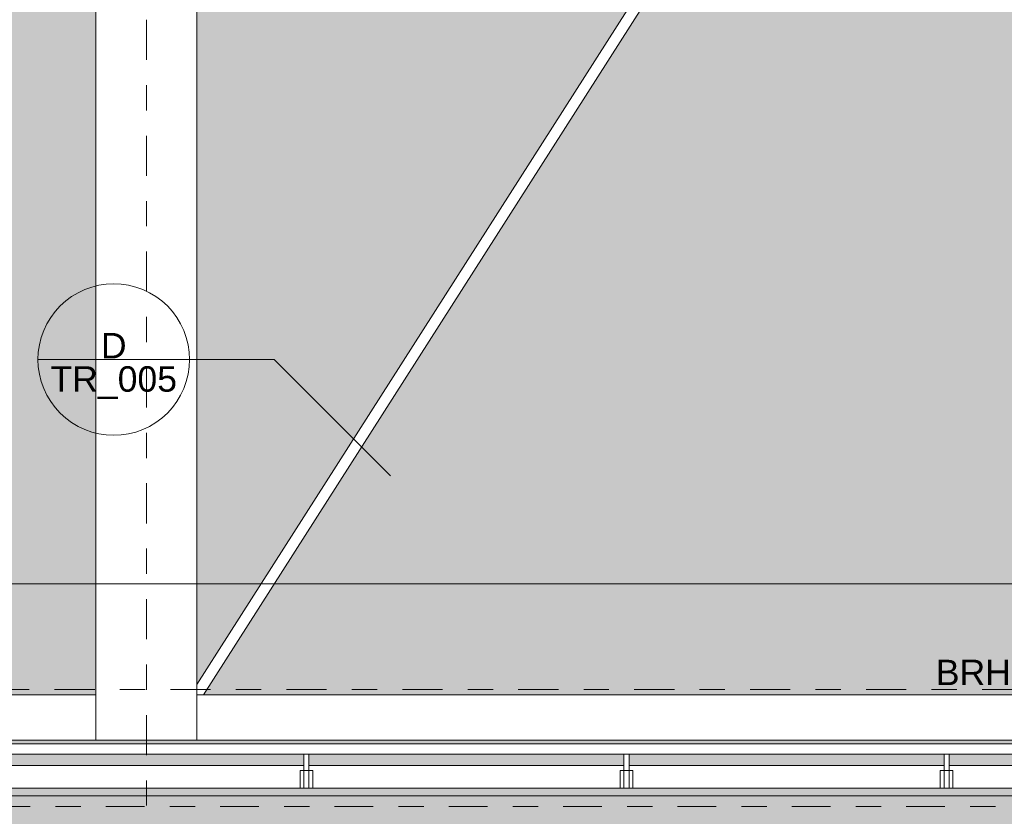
# Model space of a CAD drawing. Header units: metres. Extents: x -180 to 4, y -47 to 4.
# Tile 125 of 256: x -115.12 to -111.23, y -12.2 to -9.04. Entities that reach past the tile are written whole.
import ezdxf

# ---------------------------------------------------------------- set-up
doc = ezdxf.new("R2010")
doc.units = ezdxf.units.M
doc.header["$LTSCALE"] = 0.05
doc.header["$PDMODE"] = 1
doc.header["$PDSIZE"] = -2
for name, pattern in [('ISO-02 Strichlinie', [3.81, 3.048, -0.762]), ('ISO-10 Strichpunktlinie', [4.699, 3.048, -0.762, 0.127, -0.762]), ('Linienart-53', [5.291531, 3.175, -1.058062, 0.352704, -0.705764])]:
    doc.linetypes.add(name, pattern=pattern)
doc.layers.get('0').update_dxf_attribs({"lineweight": 25})
for name, color, linetype, lineweight, true_color in [('30 -36 Dächer- 3 Dachbeläge', 7, 'Continuous', 15, 0x9999ff), ('30 -36 Dächer- 4 Dachbekleidungen', 7, 'Continuous', 9, 0xccccff), ('70 -72 Beschriftung- 1 Beschriftung allgemein', 7, 'Continuous', 9, 0xff6633), ('70 -72 Beschriftung- 7 Detailverweise', 7, 'Continuous', 9, 0x00dd00), ('70 -72 Beschriftung- 7 Detailverweise Linie', 7, 'Continuous', 9, 0x00dd00), ('70 -76 Bemaßung- 2 Allgemein', 7, 'Continuous', 5, 0x6666cc)]:
    doc.layers.add(name, color=color, linetype=linetype, lineweight=lineweight, true_color=true_color)
for name, color, linetype, lineweight in [('60- 61 allgemeine Ausstattung- 4 Terrassen', 7, 'Continuous', 9), ('70 -71 Achsen- 1 Gebäudeachsen', 7, 'Linienart-53', 18), ('70 -72 Beschriftung-14 Schatten', 7, 'Continuous', 5), ('Keine', 7, 'Continuous', 9)]:
    doc.layers.add(name, color=color, linetype=linetype, lineweight=lineweight)
doc.styles.add('Arial', font='arial.ttf')
doc.dimstyles.new('k+k_klein', dxfattribs={"dimtxt": 0.075516, "dimasz": 0.05302, "dimexe": 0.05, "dimexo": 0.15, "dimgap": 0.005, "dimtad": 1, "dimdec": 3, "dimtxsty": 'Arial', "dimblk": 'VW_SLASH-2', "dimblk1": 'VW_SLASH-2', "dimblk2": 'VW_SLASH-2', "dimcen": 0, "dimdle": 0.025, "dimadec": 3, "dimazin": 0, "dimtfac": 0.75, "dimtdec": 3, "dimtix": 1, "dimtmove": 0, "dimatfit": 0, "dimldrblk": 'VW_FILLEDARROW', "dimfxl": 0.1, "dimfxlon": 1, "dimfrac": 2, "dimtolj": 1, "dimarcsym": 0})

# ---------------------------------------------------------------- blocks, each defined once
blk = doc.blocks.new('Gruppe-933')
at = {"layer": '70 -72 Beschriftung- 1 Beschriftung allgemein', "insert": (-111.4969, -11.5784), "char_height": 0.100689, "attachment_point": 1, "line_spacing_factor": 0.970891, "style": 'Arial'}
blk.add_mtext('BRH Geländer 1,10m', dxfattribs=at)
blk = doc.blocks.new('Gruppe-1208')
at = {"color": 255}
blk.add_wipeout([(-113.9777, -12.017), (-113.9777, -12.087), (-113.9977, -12.087), (-113.9977, -12.017)], dxfattribs=at).dxf.layer = '30 -36 Dächer- 4 Dachbekleidungen'
at = {"layer": '30 -36 Dächer- 4 Dachbekleidungen', "flags": 128}
for points in [[(-113.9977, -12.017), (-114.0127, -12.017), (-114.0127, -12.087), (-113.9977, -12.087)], [(-113.9777, -12.017), (-113.9777, -12.087), (-113.9977, -12.087), (-113.9977, -12.017)], [(-113.9777, -12.017), (-113.9627, -12.017), (-113.9627, -12.087), (-113.9777, -12.087)]]:
    blk.add_lwpolyline(points, dxfattribs=at)
at = {"color": 255}
blk.add_wipeout([(-113.9777, -12.017), (-113.9777, -11.937), (-113.9977, -11.937), (-113.9977, -12.017)], dxfattribs=at).dxf.layer = '30 -36 Dächer- 4 Dachbekleidungen'
at = {"layer": '30 -36 Dächer- 4 Dachbekleidungen', "flags": 128}
blk.add_lwpolyline([(-113.9777, -12.017), (-113.9777, -11.937), (-113.9977, -11.937), (-113.9977, -12.017)], close=True, dxfattribs=at)
blk = doc.blocks.new('Gruppe-1209')
at = {"color": 255}
blk.add_wipeout([(-112.711, -12.017), (-112.711, -12.087), (-112.731, -12.087), (-112.731, -12.017)], dxfattribs=at).dxf.layer = '30 -36 Dächer- 4 Dachbekleidungen'
at = {"layer": '30 -36 Dächer- 4 Dachbekleidungen', "flags": 128}
for points in [[(-112.731, -12.017), (-112.746, -12.017), (-112.746, -12.087), (-112.731, -12.087)], [(-112.711, -12.017), (-112.711, -12.087), (-112.731, -12.087), (-112.731, -12.017)], [(-112.711, -12.017), (-112.696, -12.017), (-112.696, -12.087), (-112.711, -12.087)]]:
    blk.add_lwpolyline(points, dxfattribs=at)
at = {"color": 255}
blk.add_wipeout([(-112.711, -12.017), (-112.711, -11.937), (-112.731, -11.937), (-112.731, -12.017)], dxfattribs=at).dxf.layer = '30 -36 Dächer- 4 Dachbekleidungen'
at = {"layer": '30 -36 Dächer- 4 Dachbekleidungen', "flags": 128}
blk.add_lwpolyline([(-112.711, -12.017), (-112.711, -11.937), (-112.731, -11.937), (-112.731, -12.017)], close=True, dxfattribs=at)
blk = doc.blocks.new('Gruppe-1210')
at = {"color": 255}
blk.add_wipeout([(-111.4443, -12.017), (-111.4443, -12.087), (-111.4643, -12.087), (-111.4643, -12.017)], dxfattribs=at).dxf.layer = '30 -36 Dächer- 4 Dachbekleidungen'
at = {"layer": '30 -36 Dächer- 4 Dachbekleidungen', "flags": 128}
for points in [[(-111.4643, -12.017), (-111.4793, -12.017), (-111.4793, -12.087), (-111.4643, -12.087)], [(-111.4443, -12.017), (-111.4443, -12.087), (-111.4643, -12.087), (-111.4643, -12.017)], [(-111.4443, -12.017), (-111.4293, -12.017), (-111.4293, -12.087), (-111.4443, -12.087)]]:
    blk.add_lwpolyline(points, dxfattribs=at)
at = {"color": 255}
blk.add_wipeout([(-111.4443, -12.017), (-111.4443, -11.937), (-111.4643, -11.937), (-111.4643, -12.017)], dxfattribs=at).dxf.layer = '30 -36 Dächer- 4 Dachbekleidungen'
at = {"layer": '30 -36 Dächer- 4 Dachbekleidungen', "flags": 128}
blk.add_lwpolyline([(-111.4443, -12.017), (-111.4443, -11.937), (-111.4643, -11.937), (-111.4643, -12.017)], close=True, dxfattribs=at)
blk = doc.blocks.new('Gruppe-1384')
at = {"color": 255, "linetype": 'ISO-02 Strichlinie', "lineweight": 5, "transparency": 33554483}
blk.add_wipeout([(-107.02059596, -0.94704198), (-107.02059596, -11.49704198), (-107.22099996, -11.49704198), (-107.22099996, -11.89704198), (-107.02059596, -11.89704198), (-107.02059596, -12.11704198), (-114.62059596, -12.11704198), (-114.62059596, -11.89704198), (-114.42099996, -11.89704198), (-114.42099996, -11.49704198), (-114.62059596, -11.49704198), (-114.62059596, -0.94704198)], dxfattribs=at).dxf.layer = '60- 61 allgemeine Ausstattung- 4 Terrassen'
at = {"layer": '70 -72 Beschriftung- 1 Beschriftung allgemein', "color": 7}
blk.add_blockref('Gruppe-933', (0, 0), dxfattribs=at)
at = {"color": 255, "linetype": 'ISO-02 Strichlinie', "lineweight": 5, "transparency": 33554483}
blk.add_wipeout([(-114.62059596, -0.94704198), (-114.62059596, -11.49704198), (-114.82099996, -11.49704198), (-114.82099996, -11.89704198), (-114.62059596, -11.89704198), (-114.62059596, -12.11704198), (-122.22059596, -12.11704198), (-122.22059596, -11.89704198), (-122.02099996, -11.89704198), (-122.02099996, -11.49704198), (-122.22059596, -11.49704198), (-122.22059596, -0.94704198)], dxfattribs=at).dxf.layer = '60- 61 allgemeine Ausstattung- 4 Terrassen'
at = {"layer": '30 -36 Dächer- 3 Dachbeläge', "linetype": 'Continuous', "lineweight": 0}
blk.add_hatch(color=254, dxfattribs=at).paths.add_polyline_path([(-100.01799996, -12.23704198), (-100.01799996, -12.11704198), (-160.12099996, -12.11704198), (-160.12099996, -31.45204198), (-161.04799996, -31.45204198), (-161.04799996, -31.61704198), (-160.09099996, -31.61704198), (-160.09099996, -39.25704198), (-159.93099996, -39.25704198), (-159.93099996, -12.23704198)])
at = {"layer": '60- 61 allgemeine Ausstattung- 4 Terrassen', "linetype": 'Continuous', "lineweight": 9, "transparency": 33554483}
h = blk.add_hatch(dxfattribs=at)
h.set_pattern_fill('Sand 1 sehr fein SRF', style=0, pattern_type=2)
h.set_pattern_definition([(-22, (-129.5485, -6.532042), (-0.018555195, 0.04226461), [0.000625, -0.061875]), (14, (-129.540251, -6.554718), (-0.037110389, -0.027832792), [0.000625, -0.030625]), (-3.77456, (-129.599014, -6.56915), (-0.01958604, 0.06597403), [0.00028186, -0.09367194]), (-68, (-129.42892, -6.50524), (0.1926424, 0.04408), [0.00028125, -0.09346875]), (96, (-129.562934, -6.596983), (-0.036105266, -0.06319548), [0.0005625, -0.0931875]), (132, (-129.5351, -6.57328), (0.040202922, 0.004123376), [0.0003125, -0.0621875]), (-17, (-129.567055, -6.55678), (0.0930531, 0.02892868), [0.000625, -0.061875]), (-145, (-129.5619, -6.551625), (0.06266964, -0.04009224), [0.000625, -0.061875]), (-137, (-129.57633, -6.548533), (0.0494443, -0.02123569), [0.000625, -0.061875])])
h.paths.add_polyline_path([(-99.84099996, -11.27704198), (-99.35099996, -11.27704198), (-99.35099996, -11.10004198), (-99.54599996, -11.10004198), (-99.54599996, -8.69704198), (-101.84599996, -8.69704198), (-101.84599996, -2.69704198), (-99.54599996, -2.69704198), (-99.54599996, -0.94704198), (-159.62399996, -0.94704198), (-159.62399996, -2.69704198), (-155.87399996, -2.69704198), (-155.87399996, -8.69704198), (-159.62399996, -8.69704198), (-159.62399996, -11.62704198), (-159.80099996, -11.62704198), (-159.80099996, -12.11704198), (-100.01799996, -12.11704198), (-100.01799996, -11.76704198), (-99.84099996, -11.76704198)])
h.paths.add_polyline_path([(-152.82099996, -11.49704198), (-152.42099996, -11.49704198), (-152.42099996, -11.89704198), (-152.82099996, -11.89704198)])
h.paths.add_polyline_path([(-107.22099996, -11.49704198), (-106.82099996, -11.49704198), (-106.82099996, -11.89704198), (-107.22099996, -11.89704198)])
h.paths.add_polyline_path([(-114.82099996, -11.49704198), (-114.42099996, -11.49704198), (-114.42099996, -11.89704198), (-114.82099996, -11.89704198)])
h.paths.add_polyline_path([(-122.42099996, -11.49704198), (-122.02099996, -11.49704198), (-122.02099996, -11.89704198), (-122.42099996, -11.89704198)])
h.paths.add_polyline_path([(-130.02099996, -11.49704198), (-129.62099996, -11.49704198), (-129.62099996, -11.89704198), (-130.02099996, -11.89704198)])
h.paths.add_polyline_path([(-137.62099996, -11.49704198), (-137.22099996, -11.49704198), (-137.22099996, -11.89704198), (-137.62099996, -11.89704198)])
h.paths.add_polyline_path([(-145.22099996, -11.49704198), (-144.82099996, -11.49704198), (-144.82099996, -11.89704198), (-145.22099996, -11.89704198)])
at = {"layer": '30 -36 Dächer- 3 Dachbeläge', "flags": 128}
blk.add_lwpolyline([(-100.01799996, -12.23704198), (-100.01799996, -12.11704198), (-160.12099996, -12.11704198), (-160.12099996, -31.45204198), (-161.04799996, -31.45204198), (-161.04799996, -31.61704198), (-160.09099996, -31.61704198), (-160.09099996, -39.25704198), (-159.93099996, -39.25704198), (-159.93099996, -12.23704198)], close=True, dxfattribs=at)
at = {"color": 255}
blk.add_wipeout([(-159.80099996, -11.99704198), (-100.01799996, -11.99704198), (-100.01799996, -12.08704198), (-159.80099996, -12.08704198)], dxfattribs=at).dxf.layer = '30 -36 Dächer- 4 Dachbekleidungen'
at = {"layer": '30 -36 Dächer- 4 Dachbekleidungen', "flags": 128}
blk.add_lwpolyline([(-159.80099996, -11.99704198), (-100.01799996, -11.99704198), (-100.01799996, -12.08704198), (-159.80099996, -12.08704198)], close=True, dxfattribs=at)
at = {"layer": '70 -72 Beschriftung- 1 Beschriftung allgemein', "color": 7}
for name in ['Gruppe-1208', 'Gruppe-1209', 'Gruppe-1210']:
    blk.add_blockref(name, (0, 0), dxfattribs=at)
at = {"color": 255}
blk.add_wipeout([(-159.80099996, -11.91204198), (-100.01799996, -11.91204198), (-100.01799996, -11.95204198), (-159.80099996, -11.95204198)], dxfattribs=at).dxf.layer = '30 -36 Dächer- 4 Dachbekleidungen'
at = {"layer": '30 -36 Dächer- 4 Dachbekleidungen', "flags": 128}
blk.add_lwpolyline([(-159.80099996, -11.91204198), (-100.01799996, -11.91204198), (-100.01799996, -11.95204198), (-159.80099996, -11.95204198)], close=True, dxfattribs=at)
blk = doc.blocks.new('Gruppe-1434')
at = {"color": 255}
blk.add_wipeout([(-114.421, -0.4672), (-107.2466, -11.717), (-107.221, -11.717), (-107.221, -11.6769), (-114.3954, -0.427), (-114.421, -0.427)], dxfattribs=at).dxf.layer = '60- 61 allgemeine Ausstattung- 4 Terrassen'
blk.add_wipeout([(-107.221, -0.4672), (-107.221, -0.427), (-107.2466, -0.427), (-114.421, -11.6769), (-114.421, -11.717), (-114.3954, -11.717)], dxfattribs=at).dxf.layer = '60- 61 allgemeine Ausstattung- 4 Terrassen'
at = {"layer": '60- 61 allgemeine Ausstattung- 4 Terrassen', "flags": 128}
blk.add_lwpolyline([(-107.221, -0.4672), (-107.221, -0.427), (-107.2466, -0.427), (-114.421, -11.6769), (-114.421, -11.717), (-114.3954, -11.717)], close=True, dxfattribs=at)
blk = doc.blocks.new('Gruppe-1438')
at = {"layer": '70 -72 Beschriftung-14 Schatten', "linetype": 'Continuous', "lineweight": 0, "transparency": 33554495}
h = blk.add_hatch(color=7, dxfattribs=at)
h.paths.add_polyline_path([(-99.3181, -9.9923), (-99.7998, -11.277), (-99.381, -11.277), (-99.381, -11.1), (-83.518, -11.1), (-83.518, -8.7228), (-97.7878, -8.7228), (-97.4287, -7.9275), (-97.4287, 0.15), (-97.9487, 0.15), (-97.9487, -7.7933), (-105.0287, -7.7933), (-105.0287, 0.15), (-105.5487, 0.15), (-105.5487, -7.7933), (-112.6287, -7.7933), (-112.6287, 0.15), (-113.1487, 0.15), (-113.1487, -7.7933), (-120.2287, -7.7933), (-120.2287, 0.15), (-120.7487, 0.15), (-120.7487, -7.7933), (-127.8287, -7.7933), (-127.8287, 0.15), (-128.3487, 0.15), (-128.3487, -7.7933), (-135.4287, -7.7933), (-135.4287, 0.15), (-135.9487, 0.15), (-135.9487, -7.7933), (-143.0287, -7.7933), (-143.0287, 0.15), (-143.5487, 0.15), (-143.5487, -7.7933), (-150.6287, -7.7933), (-150.6287, 0.15), (-151.1487, 0.15), (-151.1487, -7.7933), (-158.2287, -7.7933), (-158.2287, 0.15), (-158.7487, 0.15), (-158.7487, -0.087), (-159.801, -0.087), (-159.801, -9.1985), (-166.4632, -9.1985), (-166.4632, -0.057), (-166.9832, -0.057), (-166.9832, -9.1985), (-174.0632, -9.1985), (-174.0632, -0.027), (-174.5832, -0.027), (-174.5832, -9.1985), (-175.221, -10.6111), (-175.221, -11.897), (-174.0632, -9.3327), (-167.0438, -9.3327), (-167.621, -10.6111), (-167.621, -11.897), (-166.4632, -9.3327), (-159.801, -9.3327), (-159.801, -10.1239), (-160.021, -10.6111), (-160.021, -11.897), (-159.831, -11.4762), (-159.831, -12.1155), (-158.8723, -9.9923), (-152.1416, -9.9923), (-152.421, -10.6111), (-152.421, -11.897), (-151.561, -9.9923), (-144.5416, -9.9923), (-144.821, -10.6111), (-144.821, -11.897), (-143.961, -9.9923), (-136.9416, -9.9923), (-137.221, -10.6111), (-137.221, -11.897), (-136.361, -9.9923), (-129.3416, -9.9923), (-129.621, -10.6111), (-129.621, -11.897), (-128.761, -9.9923), (-121.7416, -9.9923), (-122.021, -10.6111), (-122.021, -11.897), (-121.161, -9.9923), (-114.1416, -9.9923), (-114.421, -10.6111), (-114.421, -11.897), (-113.561, -9.9923), (-106.5416, -9.9923), (-106.821, -10.6111), (-106.821, -11.897), (-105.961, -9.9923)])
h.paths.add_polyline_path([(-151.2093, -7.9275), (-152.081, -9.8581), (-158.8117, -9.8581), (-158.7093, -9.6311), (-158.7093, -8.9919), (-158.2287, -7.9275)])
h.paths.add_polyline_path([(-99.2677, -9.8581), (-105.9004, -9.8581), (-105.0287, -7.9275), (-98.0093, -7.9275), (-98.3684, -8.7228), (-98.8421, -8.7228)])
h.paths.add_polyline_path([(-112.6287, -7.9275), (-105.6093, -7.9275), (-106.481, -9.8581), (-113.5004, -9.8581)])
h.paths.add_polyline_path([(-120.2287, -7.9275), (-113.2093, -7.9275), (-114.081, -9.8581), (-121.1004, -9.8581)])
h.paths.add_polyline_path([(-127.8287, -7.9275), (-120.8093, -7.9275), (-121.681, -9.8581), (-128.7004, -9.8581)])
h.paths.add_polyline_path([(-135.4287, -7.9275), (-128.4093, -7.9275), (-129.281, -9.8581), (-136.3004, -9.8581)])
h.paths.add_polyline_path([(-143.0287, -7.9275), (-136.0093, -7.9275), (-136.881, -9.8581), (-143.9004, -9.8581)])
h.paths.add_polyline_path([(-150.6287, -7.9275), (-143.6093, -7.9275), (-144.481, -9.8581), (-151.5004, -9.8581)])
at = {"color": 255, "lineweight": 9}
blk.add_wipeout([(-114.821, -0.247), (-114.421, -0.247), (-114.421, -11.897), (-114.821, -11.897)], dxfattribs=at).dxf.layer = '60- 61 allgemeine Ausstattung- 4 Terrassen'
at = {"layer": '60- 61 allgemeine Ausstattung- 4 Terrassen', "lineweight": 9, "flags": 128}
blk.add_lwpolyline([(-114.821, -0.247), (-114.421, -0.247), (-114.421, -11.897), (-114.821, -11.897)], close=True, dxfattribs=at)
at = {"color": 255, "lineweight": 9}
for points in [[(-122.021, -11.717), (-114.821, -11.717), (-114.821, -11.897), (-122.021, -11.897)], [(-114.421, -11.717), (-107.221, -11.717), (-107.221, -11.897), (-114.421, -11.897)]]:
    blk.add_wipeout(points, dxfattribs=at).dxf.layer = '60- 61 allgemeine Ausstattung- 4 Terrassen'
at = {"layer": '60- 61 allgemeine Ausstattung- 4 Terrassen', "lineweight": 9, "flags": 128}
for points in [[(-122.021, -11.717), (-114.821, -11.717), (-114.821, -11.897), (-122.021, -11.897)], [(-114.421, -11.717), (-107.221, -11.717), (-107.221, -11.897), (-114.421, -11.897)]]:
    blk.add_lwpolyline(points, close=True, dxfattribs=at)
at = {"layer": '60- 61 allgemeine Ausstattung- 4 Terrassen', "color": 7}
blk.add_blockref('Gruppe-1434', (0, 0), dxfattribs=at)
blk = doc.blocks.new('_Dach_2D (2D)')
at = {"layer": '60- 61 allgemeine Ausstattung- 4 Terrassen', "color": 7}
blk.add_blockref('Gruppe-1384', (0, 0), dxfattribs=at)
blk.add_blockref('Gruppe-1438', (0, 0), dxfattribs=at)
blk = doc.blocks.new('VW_SLASH-2')
at = {"color": 0, "linetype": 'ByBlock', "lineweight": -2, "transparency": 16777216}
blk.add_line((0.472, 0), (-1, 0), dxfattribs=at)
at = {"color": 0, "lineweight": 5, "transparency": 16777216, "flags": 128}
blk.add_lwpolyline([(0.5, 0.5), (-0.5, -0.5)], dxfattribs=at)
blk = doc.blocks.new('*D2476')
at = {"layer": '70 -76 Bemaßung- 2 Allgemein', "color": 0, "lineweight": -2}
for p, q in [((-122.221, -11.1784), (-122.221, -11.3284)), ((-109.931, -11.1784), (-109.931, -11.3284)), ((-109.984, -11.2784), (-122.168, -11.2784))]:
    blk.add_line(p, q, dxfattribs=at)
at = {"layer": 'Defpoints', "color": 0}
for p in [(-122.221, -10.751), (-109.931, -10.887), (-122.221, -11.2784)]:
    blk.add_point(p, dxfattribs=at)
at = {"layer": '70 -76 Bemaßung- 2 Allgemein', "color": 0, "lineweight": -2, "xscale": 0.05302001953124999, "yscale": 0.05302001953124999, "zscale": 0.05302001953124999, "rotation": 180}
blk.add_blockref('VW_SLASH-2', (-122.221, -11.2784), dxfattribs=at)
at = {"layer": '70 -76 Bemaßung- 2 Allgemein', "color": 0, "lineweight": -2, "xscale": 0.05302001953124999, "yscale": 0.05302001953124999, "zscale": 0.05302001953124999}
blk.add_blockref('VW_SLASH-2', (-109.931, -11.2784), dxfattribs=at)
at = {"layer": '70 -76 Bemaßung- 2 Allgemein', "color": 0, "insert": (-116.076, -11.2129), "char_height": 0.10069, "attachment_point": 5, "style": 'Arial'}
blk.add_mtext('\\A1;12,29', dxfattribs=at)
blk = doc.blocks.new('VW_FILLEDARROW')
at = {"linetype": 'Continuous', "lineweight": 0, "transparency": 16777216}
blk.add_hatch(color=0, dxfattribs=at).paths.add_polyline_path([(-2.829, 0.758), (0, 0), (-2.829, -0.758)])
at = {"color": 0, "lineweight": 5, "transparency": 16777216, "flags": 128}
blk.add_lwpolyline([(-2.829, 0.758), (0, 0), (-2.829, -0.758)], close=True, dxfattribs=at)
blk = doc.blocks.new('_Achsen (3D)')
at = {"layer": '70 -71 Achsen- 1 Gebäudeachsen', "transparency": 33554687}
for p, q in [((-114.621, 3.8), (-114.621, -46.172)), ((-179.668, -11.697), (3.826, -11.697))]:
    blk.add_line(p, q, dxfattribs=at)
blk = doc.blocks.new('Gruppe-2295')
at = {"layer": '70 -72 Beschriftung- 7 Detailverweise'}
blk.add_line((-114.45, -10.39), (-115.05, -10.39), dxfattribs=at)
at = {"layer": '70 -72 Beschriftung- 7 Detailverweise', "flags": 128}
blk.add_lwpolyline([(-114.45, -10.39), (-114.4514, -10.4194), (-114.4558, -10.4485), (-114.4629, -10.4771), (-114.4728, -10.5048), (-114.4854, -10.5314), (-114.5006, -10.5567), (-114.5181, -10.5803), (-114.5379, -10.6021), (-114.5597, -10.6219), (-114.5833, -10.6394), (-114.6086, -10.6546), (-114.6352, -10.6672), (-114.6629, -10.6771), (-114.6915, -10.6842), (-114.7206, -10.6886), (-114.75, -10.69), (-114.7794, -10.6886), (-114.8085, -10.6842), (-114.8371, -10.6771), (-114.8648, -10.6672), (-114.8914, -10.6546), (-114.9167, -10.6394), (-114.9403, -10.6219), (-114.9621, -10.6021), (-114.9819, -10.5803), (-114.9994, -10.5567), (-115.0146, -10.5314), (-115.0272, -10.5048), (-115.0371, -10.4771), (-115.0442, -10.4485), (-115.0486, -10.4194), (-115.05, -10.39), (-115.0486, -10.3606), (-115.0442, -10.3315), (-115.0371, -10.3029), (-115.0272, -10.2752), (-115.0146, -10.2486), (-114.9994, -10.2233), (-114.9819, -10.1997), (-114.9621, -10.1779), (-114.9403, -10.1581), (-114.9167, -10.1406), (-114.8914, -10.1254), (-114.8648, -10.1128), (-114.8371, -10.1029), (-114.8085, -10.0958), (-114.7794, -10.0914), (-114.75, -10.09), (-114.7206, -10.0914), (-114.6915, -10.0958), (-114.6629, -10.1029), (-114.6352, -10.1128), (-114.6086, -10.1254), (-114.5833, -10.1406), (-114.5597, -10.1581), (-114.5379, -10.1779), (-114.5181, -10.1997), (-114.5006, -10.2233), (-114.4854, -10.2486), (-114.4728, -10.2752), (-114.4629, -10.3029), (-114.4558, -10.3315), (-114.4514, -10.3606)], close=True, dxfattribs=at)
at = {"layer": '70 -72 Beschriftung- 7 Detailverweise'}
blk.add_point((-114.75, -10.39), dxfattribs=at)
at = {"layer": '70 -72 Beschriftung- 7 Detailverweise', "line_spacing_factor": 0.96878, "style": 'Arial'}
for s, insert, char_height, attachment_point in [('D', (-114.75, -10.3854), 0.1007, 8), ('TR_005', (-114.75, -10.4167), 0.10069, 2)]:
    blk.add_mtext(s, dxfattribs=dict(at, insert=insert, char_height=char_height, attachment_point=attachment_point))
blk = doc.blocks.new('Gruppe-2296')
at = {"layer": '70 -72 Beschriftung- 7 Detailverweise', "transparency": 33554687}
for q in [(-114.75, -10.39), (-113.6543, -10.8507)]:
    blk.add_line((-114.115, -10.39), q, dxfattribs=at)
at = {"layer": '70 -72 Beschriftung- 7 Detailverweise', "color": 7, "transparency": 33554687}
blk.add_blockref('Gruppe-2295', (0, 0), dxfattribs=at)
blk = doc.blocks.new('_01-OG1_Tragwerk (2D)')
at = {"layer": '70 -72 Beschriftung- 7 Detailverweise'}
blk.add_blockref('Gruppe-2296', (0, 0), dxfattribs=at)
blk = doc.blocks.new('Gruppe-2001')
at = {"layer": '70 -76 Bemaßung- 2 Allgemein'}
dim = blk.add_linear_dim(base=(-122.22099996, -11.27840949), p1=(-109.93099996, -10.88704198), p2=(-122.22099996, -10.75104079), text='12,29', dimstyle='k+k_klein', override={"dimtxt": 0.100689, "dimgap": 0.005, "dimdec": 8, "dimpost": '<>', "dimtxsty": 'Arial', "dimtmove": 2}, dxfattribs=at)
dim.commit()
dim.dimension.update_dxf_attribs({"geometry": '*D2476', "text_midpoint": (-116.07599996, -11.21294595)})
blk = doc.blocks.new('_Dach_2D Bemaßung_ Beschriftung (2D)')
at = {"layer": '70 -72 Beschriftung- 7 Detailverweise Linie', "linetype": 'ISO-10 Strichpunktlinie', "flags": 128}
blk.add_lwpolyline([(-176.32, 0.3208767), (-99.01, 0.3208767), (-99.01, -12.16), (-176.32, -12.16)], close=True, dxfattribs=at)
at = {"layer": '70 -76 Bemaßung- 2 Allgemein'}
blk.add_blockref('Gruppe-2001', (0, 0), dxfattribs=at)

msp = doc.modelspace()

# ---------------------------------------------------------------- block references
at = {"layer": 'Keine', "color": 1}
msp.add_blockref('_Dach_2D (2D)', (0, 0), dxfattribs=at)

# ---------------------------------------------------------------- next in the draw order: block references
msp.add_blockref('_Dach_2D Bemaßung_ Beschriftung (2D)', (0, 0), dxfattribs=at)

# ---------------------------------------------------------------- next in the draw order: block references
msp.add_blockref('_Achsen (3D)', (0, 0), dxfattribs=at)

# ---------------------------------------------------------------- next in the draw order: block references
at = {"layer": '70 -72 Beschriftung- 7 Detailverweise', "color": 1}
msp.add_blockref('_01-OG1_Tragwerk (2D)', (0, 0), dxfattribs=at)

doc.saveas('drawing.dxf')
